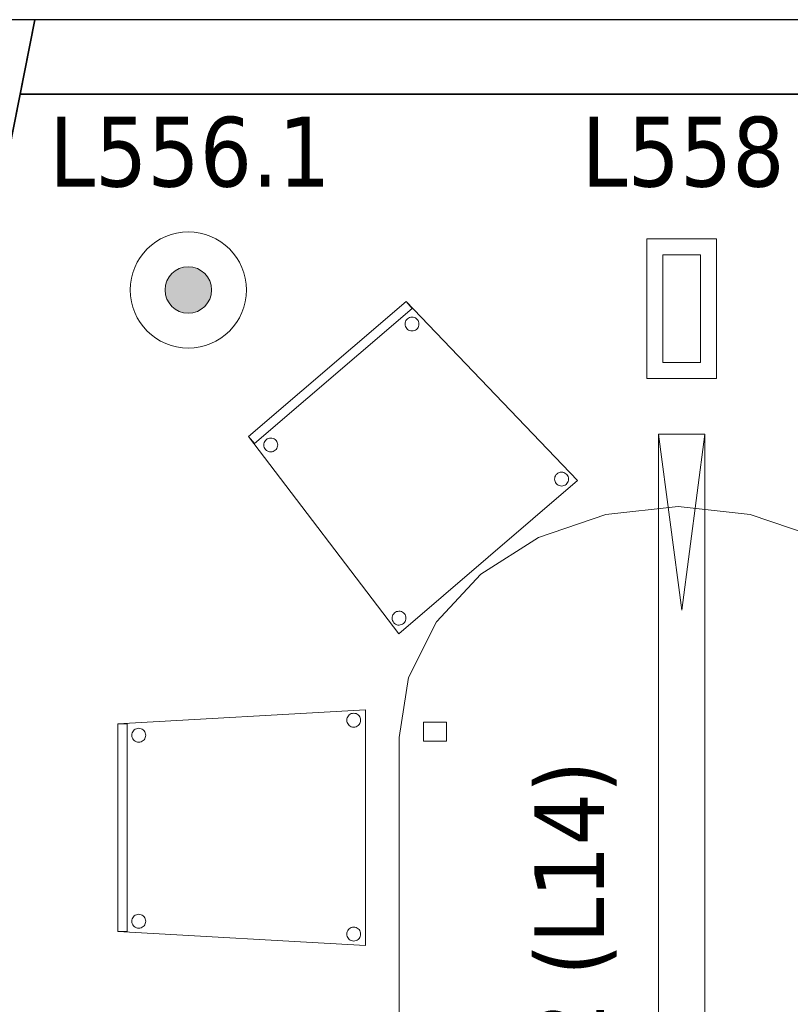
# Model space of a CAD drawing. Header units: metres. Extents: x 397.7 to 427.5, y 12.7 to 28.4.
# Tile 10 of 128: x 401.3 to 402.9, y 26.1 to 28.2. Entities that reach past the tile are written whole.
import ezdxf

# ---------------------------------------------------------------- set-up
doc = ezdxf.new("R2010")
doc.units = ezdxf.units.M
doc.layers.add('01_SUELOS', color=7, linetype='Continuous', lineweight=25, true_color=0x007f00)
for name, color, linetype, lineweight in [('02_MOBILIARIO', 7, 'Continuous', 18), ('A-DETL-____-MBND', 7, 'Continuous', 18), ('A-DETL-GENF-OTLN', 7, 'Continuous', 18), ('A-WALL-____-MCUT', 7, 'Continuous', 25), ('A-WALL-____-OTLN', 7, 'Continuous', 25), ('E-LITE-____-IDEN', 7, 'Continuous', 30), ('E-LITE-EQPM-IDEN', 7, 'Continuous', 30)]:
    doc.layers.add(name, color=color, linetype=linetype, lineweight=lineweight)
doc.styles.add('Tahoma_4', font='tahoma.ttf', dxfattribs={"height": 0.15})

# ---------------------------------------------------------------- blocks, each defined once
blk = doc.blocks.new('Family - Evans P5-151523-08_ENLLUMENAT_P5')
at = {"layer": 'A-WALL-____-MCUT', "color": 253, "true_color": 0xaaaaaa}
for p, q in [((25.5877, 0.16), (0.0331, 0.16)), ((25.556, 0), (25.5877, 0.16)), ((0, 0), (25.556, 0))]:
    blk.add_line(p, q, dxfattribs=at)
at = {"layer": 'A-WALL-____-OTLN', "color": 253, "true_color": 0xaaaaaa}
for p, q in [((25.5877, 0.16), (0.0331, 0.16)), ((25.556, 0), (25.5877, 0.16)), ((0, 0), (25.556, 0))]:
    blk.add_line(p, q, dxfattribs=at)
at = {"layer": 'A-WALL-____-OTLN', "color": 253, "lineweight": 18, "true_color": 0xaaaaaa}
blk.add_line((0, 0), (25.556, 0), dxfattribs=at)
blk = doc.blocks.new('Family - Cadira confident_P5-151630-08_ENLLUMENAT_P5')
at = {"layer": 'A-DETL-____-MBND', "color": 253, "true_color": 0xaaaaaa}
for p, q in [((0, 0.4242), (0.3393, 0.7145)), ((0.3393, 0.7145), (0, 0.4242)), ((0, 0.4242), (0.3393, 0.7145)), ((0.3393, 0.7145), (0, 0.4242)), ((0.3523, 0.6993), (0.013, 0.409)), ((0.013, 0.409), (0.3523, 0.6993)), ((0.3393, 0.7145), (0.7083, 0.3293)), ((0.7083, 0.3293), (0.3393, 0.7145)), ((0.3393, 0.7145), (0.3523, 0.6993)), ((0.3523, 0.6993), (0.3393, 0.7145)), ((0.3423, 0.6773), (0.3444, 0.6789)), ((0.3444, 0.6789), (0.3423, 0.6773)), ((0.3444, 0.6789), (0.3468, 0.68)), ((0.3468, 0.68), (0.3444, 0.6789)), ((0.3468, 0.68), (0.3493, 0.6807)), ((0.3493, 0.6807), (0.3468, 0.68)), ((0.3493, 0.6807), (0.3519, 0.6809)), ((0.3519, 0.6809), (0.3493, 0.6807)), ((0.3519, 0.6809), (0.3545, 0.6807)), ((0.3545, 0.6807), (0.3519, 0.6809)), ((0.3545, 0.6807), (0.357, 0.6801)), ((0.357, 0.6801), (0.3545, 0.6807)), ((0.357, 0.6801), (0.3593, 0.679)), ((0.3593, 0.679), (0.357, 0.6801)), ((0.3593, 0.679), (0.3615, 0.6775)), ((0.3615, 0.6775), (0.3593, 0.679)), ((0.3371, 0.6659), (0.3373, 0.6685)), ((0.3373, 0.6685), (0.3371, 0.6659)), ((0.3373, 0.6633), (0.3371, 0.6659)), ((0.3371, 0.6659), (0.3373, 0.6633)), ((0.3373, 0.6685), (0.3379, 0.671)), ((0.3379, 0.671), (0.3373, 0.6685)), ((0.338, 0.6608), (0.3373, 0.6633)), ((0.3373, 0.6633), (0.338, 0.6608)), ((0.3379, 0.671), (0.339, 0.6733)), ((0.339, 0.6733), (0.3379, 0.671)), ((0.3391, 0.6584), (0.338, 0.6608)), ((0.338, 0.6608), (0.3391, 0.6584)), ((0.339, 0.6733), (0.3405, 0.6755)), ((0.3405, 0.6755), (0.339, 0.6733)), ((0.3407, 0.6563), (0.3391, 0.6584)), ((0.3391, 0.6584), (0.3407, 0.6563)), ((0.3405, 0.6755), (0.3423, 0.6773)), ((0.3423, 0.6773), (0.3405, 0.6755)), ((0.3615, 0.6775), (0.3634, 0.6757)), ((0.3634, 0.6757), (0.3615, 0.6775)), ((0.3635, 0.6565), (0.3617, 0.6546)), ((0.3617, 0.6546), (0.3635, 0.6565)), ((0.3634, 0.6757), (0.3649, 0.6736)), ((0.3649, 0.6736), (0.3634, 0.6757)), ((0.365, 0.6587), (0.3635, 0.6565)), ((0.3635, 0.6565), (0.365, 0.6587)), ((0.3649, 0.6736), (0.366, 0.6712)), ((0.366, 0.6712), (0.3649, 0.6736)), ((0.3661, 0.661), (0.365, 0.6587)), ((0.365, 0.6587), (0.3661, 0.661)), ((0.366, 0.6712), (0.3667, 0.6687)), ((0.3667, 0.6687), (0.366, 0.6712)), ((0.3667, 0.6635), (0.3661, 0.661)), ((0.3661, 0.661), (0.3667, 0.6635)), ((0.3667, 0.6687), (0.3669, 0.6661)), ((0.3669, 0.6661), (0.3667, 0.6687)), ((0.3669, 0.6661), (0.3667, 0.6635)), ((0.3667, 0.6635), (0.3669, 0.6661)), ((0.3425, 0.6545), (0.3407, 0.6563)), ((0.3407, 0.6563), (0.3425, 0.6545)), ((0.3447, 0.653), (0.3425, 0.6545)), ((0.3425, 0.6545), (0.3447, 0.653)), ((0.347, 0.6519), (0.3447, 0.653)), ((0.3447, 0.653), (0.347, 0.6519)), ((0.3495, 0.6513), (0.347, 0.6519)), ((0.347, 0.6519), (0.3495, 0.6513)), ((0.3521, 0.6511), (0.3495, 0.6513)), ((0.3495, 0.6513), (0.3521, 0.6511)), ((0.3547, 0.6513), (0.3521, 0.6511)), ((0.3521, 0.6511), (0.3547, 0.6513)), ((0.3572, 0.652), (0.3547, 0.6513)), ((0.3547, 0.6513), (0.3572, 0.652)), ((0.3596, 0.6531), (0.3572, 0.652)), ((0.3572, 0.652), (0.3596, 0.6531)), ((0.3617, 0.6546), (0.3596, 0.6531)), ((0.3596, 0.6531), (0.3617, 0.6546)), ((0.3234, 0), (0, 0.4242)), ((0, 0.4242), (0.3234, 0)), ((0.013, 0.409), (0, 0.4242)), ((0, 0.4242), (0.013, 0.409)), ((0.0331, 0.4058), (0.0333, 0.4084)), ((0.0333, 0.4084), (0.0331, 0.4058)), ((0.0334, 0.4032), (0.0331, 0.4058)), ((0.0331, 0.4058), (0.0334, 0.4032)), ((0.0333, 0.4084), (0.034, 0.4109)), ((0.034, 0.4109), (0.0333, 0.4084)), ((0.0341, 0.4007), (0.0334, 0.4032)), ((0.0334, 0.4032), (0.0341, 0.4007)), ((0.034, 0.4109), (0.035, 0.4133)), ((0.035, 0.4133), (0.034, 0.4109)), ((0.035, 0.4133), (0.0365, 0.4155)), ((0.0365, 0.4155), (0.035, 0.4133)), ((0.0365, 0.4155), (0.0383, 0.4173)), ((0.0383, 0.4173), (0.0365, 0.4155)), ((0.0383, 0.4173), (0.0405, 0.4188)), ((0.0405, 0.4188), (0.0383, 0.4173)), ((0.0405, 0.4188), (0.0428, 0.42)), ((0.0428, 0.42), (0.0405, 0.4188)), ((0.0428, 0.42), (0.0453, 0.4207)), ((0.0453, 0.4207), (0.0428, 0.42)), ((0.0453, 0.4207), (0.0479, 0.4209)), ((0.0479, 0.4209), (0.0453, 0.4207)), ((0.0479, 0.4209), (0.0505, 0.4207)), ((0.0505, 0.4207), (0.0479, 0.4209)), ((0.0505, 0.4207), (0.053, 0.4201)), ((0.053, 0.4201), (0.0505, 0.4207)), ((0.053, 0.4201), (0.0554, 0.419)), ((0.0554, 0.419), (0.053, 0.4201)), ((0.0554, 0.419), (0.0575, 0.4175)), ((0.0575, 0.4175), (0.0554, 0.419)), ((0.0575, 0.4175), (0.0594, 0.4157)), ((0.0594, 0.4157), (0.0575, 0.4175)), ((0.0594, 0.4157), (0.0609, 0.4136)), ((0.0609, 0.4136), (0.0594, 0.4157)), ((0.0609, 0.4136), (0.062, 0.4112)), ((0.062, 0.4112), (0.0609, 0.4136)), ((0.062, 0.4112), (0.0627, 0.4087)), ((0.0627, 0.4087), (0.062, 0.4112)), ((0.0628, 0.4035), (0.0621, 0.401)), ((0.0621, 0.401), (0.0628, 0.4035)), ((0.0627, 0.4087), (0.063, 0.4061)), ((0.063, 0.4061), (0.0627, 0.4087)), ((0.063, 0.4061), (0.0628, 0.4035)), ((0.0628, 0.4035), (0.063, 0.4061)), ((0.0352, 0.3984), (0.0341, 0.4007)), ((0.0341, 0.4007), (0.0352, 0.3984)), ((0.0367, 0.3963), (0.0352, 0.3984)), ((0.0352, 0.3984), (0.0367, 0.3963)), ((0.0386, 0.3944), (0.0367, 0.3963)), ((0.0367, 0.3963), (0.0386, 0.3944)), ((0.0407, 0.393), (0.0386, 0.3944)), ((0.0386, 0.3944), (0.0407, 0.393)), ((0.0431, 0.3919), (0.0407, 0.393)), ((0.0407, 0.393), (0.0431, 0.3919)), ((0.0456, 0.3912), (0.0431, 0.3919)), ((0.0431, 0.3919), (0.0456, 0.3912)), ((0.0482, 0.391), (0.0456, 0.3912)), ((0.0456, 0.3912), (0.0482, 0.391)), ((0.0508, 0.3913), (0.0482, 0.391)), ((0.0482, 0.391), (0.0508, 0.3913)), ((0.0533, 0.392), (0.0508, 0.3913)), ((0.0508, 0.3913), (0.0533, 0.392)), ((0.0556, 0.3931), (0.0533, 0.392)), ((0.0533, 0.392), (0.0556, 0.3931)), ((0.0578, 0.3946), (0.0556, 0.3931)), ((0.0556, 0.3931), (0.0578, 0.3946)), ((0.0596, 0.3965), (0.0578, 0.3946)), ((0.0578, 0.3946), (0.0596, 0.3965)), ((0.0611, 0.3986), (0.0596, 0.3965)), ((0.0596, 0.3965), (0.0611, 0.3986)), ((0.0621, 0.401), (0.0611, 0.3986)), ((0.0611, 0.3986), (0.0621, 0.401)), ((0.6595, 0.3376), (0.6606, 0.3399)), ((0.6606, 0.3399), (0.6595, 0.3376)), ((0.6606, 0.3399), (0.6621, 0.3421)), ((0.6621, 0.3421), (0.6606, 0.3399)), ((0.6621, 0.3421), (0.6639, 0.3439)), ((0.6639, 0.3439), (0.6621, 0.3421)), ((0.6639, 0.3439), (0.666, 0.3455)), ((0.666, 0.3455), (0.6639, 0.3439)), ((0.666, 0.3455), (0.6684, 0.3466)), ((0.6684, 0.3466), (0.666, 0.3455)), ((0.6684, 0.3466), (0.6709, 0.3473)), ((0.6709, 0.3473), (0.6684, 0.3466)), ((0.6709, 0.3473), (0.6735, 0.3475)), ((0.6735, 0.3475), (0.6709, 0.3473)), ((0.6735, 0.3475), (0.6761, 0.3473)), ((0.6761, 0.3473), (0.6735, 0.3475)), ((0.6761, 0.3473), (0.6786, 0.3467)), ((0.6786, 0.3467), (0.6761, 0.3473)), ((0.6786, 0.3467), (0.6809, 0.3456)), ((0.6809, 0.3456), (0.6786, 0.3467)), ((0.6809, 0.3456), (0.6831, 0.3441)), ((0.6831, 0.3441), (0.6809, 0.3456)), ((0.6831, 0.3441), (0.685, 0.3423)), ((0.685, 0.3423), (0.6831, 0.3441)), ((0.685, 0.3423), (0.6865, 0.3402)), ((0.6865, 0.3402), (0.685, 0.3423)), ((0.6865, 0.3402), (0.6876, 0.3378)), ((0.6876, 0.3378), (0.6865, 0.3402)), ((0.7083, 0.3293), (0.3234, 0)), ((0.3234, 0), (0.7083, 0.3293)), ((0.6587, 0.3324), (0.6589, 0.335)), ((0.6589, 0.335), (0.6587, 0.3324)), ((0.6589, 0.3299), (0.6587, 0.3324)), ((0.6587, 0.3324), (0.6589, 0.3299)), ((0.6589, 0.335), (0.6595, 0.3376)), ((0.6595, 0.3376), (0.6589, 0.335)), ((0.6596, 0.3273), (0.6589, 0.3299)), ((0.6589, 0.3299), (0.6596, 0.3273)), ((0.6607, 0.325), (0.6596, 0.3273)), ((0.6596, 0.3273), (0.6607, 0.325)), ((0.6622, 0.3229), (0.6607, 0.325)), ((0.6607, 0.325), (0.6622, 0.3229)), ((0.6641, 0.3211), (0.6622, 0.3229)), ((0.6622, 0.3229), (0.6641, 0.3211)), ((0.6663, 0.3196), (0.6641, 0.3211)), ((0.6641, 0.3211), (0.6663, 0.3196)), ((0.6686, 0.3185), (0.6663, 0.3196)), ((0.6663, 0.3196), (0.6686, 0.3185)), ((0.6711, 0.3179), (0.6686, 0.3185)), ((0.6686, 0.3185), (0.6711, 0.3179)), ((0.6737, 0.3177), (0.6711, 0.3179)), ((0.6711, 0.3179), (0.6737, 0.3177)), ((0.6763, 0.3179), (0.6737, 0.3177)), ((0.6737, 0.3177), (0.6763, 0.3179)), ((0.6788, 0.3186), (0.6763, 0.3179)), ((0.6763, 0.3179), (0.6788, 0.3186)), ((0.6812, 0.3197), (0.6788, 0.3186)), ((0.6788, 0.3186), (0.6812, 0.3197)), ((0.6833, 0.3212), (0.6812, 0.3197)), ((0.6812, 0.3197), (0.6833, 0.3212)), ((0.6851, 0.3231), (0.6833, 0.3212)), ((0.6833, 0.3212), (0.6851, 0.3231)), ((0.6866, 0.3252), (0.6851, 0.3231)), ((0.6851, 0.3231), (0.6866, 0.3252)), ((0.6877, 0.3276), (0.6866, 0.3252)), ((0.6866, 0.3252), (0.6877, 0.3276)), ((0.6876, 0.3378), (0.6883, 0.3353)), ((0.6883, 0.3353), (0.6876, 0.3378)), ((0.6883, 0.3301), (0.6877, 0.3276)), ((0.6877, 0.3276), (0.6883, 0.3301)), ((0.6883, 0.3353), (0.6885, 0.3327)), ((0.6885, 0.3327), (0.6883, 0.3353)), ((0.6885, 0.3327), (0.6883, 0.3301)), ((0.6883, 0.3301), (0.6885, 0.3327)), ((0.311, 0.0409), (0.3125, 0.0431)), ((0.3125, 0.0431), (0.311, 0.0409)), ((0.3125, 0.0431), (0.3143, 0.0449)), ((0.3143, 0.0449), (0.3125, 0.0431)), ((0.3143, 0.0449), (0.3165, 0.0464)), ((0.3165, 0.0464), (0.3143, 0.0449)), ((0.3165, 0.0464), (0.3188, 0.0475)), ((0.3188, 0.0475), (0.3165, 0.0464)), ((0.3188, 0.0475), (0.3213, 0.0482)), ((0.3213, 0.0482), (0.3188, 0.0475)), ((0.3213, 0.0482), (0.3239, 0.0485)), ((0.3239, 0.0485), (0.3213, 0.0482)), ((0.3239, 0.0485), (0.3265, 0.0483)), ((0.3265, 0.0483), (0.3239, 0.0485)), ((0.3265, 0.0483), (0.329, 0.0476)), ((0.329, 0.0476), (0.3265, 0.0483)), ((0.329, 0.0476), (0.3314, 0.0466)), ((0.3314, 0.0466), (0.329, 0.0476)), ((0.3314, 0.0466), (0.3335, 0.0451)), ((0.3335, 0.0451), (0.3314, 0.0466)), ((0.3335, 0.0451), (0.3354, 0.0433)), ((0.3354, 0.0433), (0.3335, 0.0451)), ((0.3354, 0.0433), (0.3369, 0.0412)), ((0.3369, 0.0412), (0.3354, 0.0433)), ((0.3091, 0.0334), (0.3093, 0.036)), ((0.3093, 0.036), (0.3091, 0.0334)), ((0.3094, 0.0308), (0.3091, 0.0334)), ((0.3091, 0.0334), (0.3094, 0.0308)), ((0.3093, 0.036), (0.31, 0.0385)), ((0.31, 0.0385), (0.3093, 0.036)), ((0.3101, 0.0283), (0.3094, 0.0308)), ((0.3094, 0.0308), (0.3101, 0.0283)), ((0.31, 0.0385), (0.311, 0.0409)), ((0.311, 0.0409), (0.31, 0.0385)), ((0.3112, 0.026), (0.3101, 0.0283)), ((0.3101, 0.0283), (0.3112, 0.026)), ((0.3127, 0.0238), (0.3112, 0.026)), ((0.3112, 0.026), (0.3127, 0.0238)), ((0.3146, 0.022), (0.3127, 0.0238)), ((0.3127, 0.0238), (0.3146, 0.022)), ((0.3167, 0.0206), (0.3146, 0.022)), ((0.3146, 0.022), (0.3167, 0.0206)), ((0.3338, 0.0222), (0.3316, 0.0207)), ((0.3316, 0.0207), (0.3338, 0.0222)), ((0.3356, 0.0241), (0.3338, 0.0222)), ((0.3338, 0.0222), (0.3356, 0.0241)), ((0.3371, 0.0262), (0.3356, 0.0241)), ((0.3356, 0.0241), (0.3371, 0.0262)), ((0.3369, 0.0412), (0.338, 0.0388)), ((0.338, 0.0388), (0.3369, 0.0412)), ((0.3381, 0.0286), (0.3371, 0.0262)), ((0.3371, 0.0262), (0.3381, 0.0286)), ((0.338, 0.0388), (0.3387, 0.0363)), ((0.3387, 0.0363), (0.338, 0.0388)), ((0.3388, 0.0311), (0.3381, 0.0286)), ((0.3381, 0.0286), (0.3388, 0.0311)), ((0.3387, 0.0363), (0.339, 0.0337)), ((0.339, 0.0337), (0.3387, 0.0363)), ((0.339, 0.0337), (0.3388, 0.0311)), ((0.3388, 0.0311), (0.339, 0.0337)), ((0.3191, 0.0195), (0.3167, 0.0206)), ((0.3167, 0.0206), (0.3191, 0.0195)), ((0.3216, 0.0188), (0.3191, 0.0195)), ((0.3191, 0.0195), (0.3216, 0.0188)), ((0.3242, 0.0186), (0.3216, 0.0188)), ((0.3216, 0.0188), (0.3242, 0.0186)), ((0.3268, 0.0189), (0.3242, 0.0186)), ((0.3242, 0.0186), (0.3268, 0.0189)), ((0.3293, 0.0196), (0.3268, 0.0189)), ((0.3268, 0.0189), (0.3293, 0.0196)), ((0.3316, 0.0207), (0.3293, 0.0196)), ((0.3293, 0.0196), (0.3316, 0.0207))]:
    blk.add_line(p, q, dxfattribs=at)
blk = doc.blocks.new('Family - Façana nord-oest P5-151634-08_ENLLUMENAT_P5')
at = {"layer": 'A-WALL-____-MCUT', "color": 253, "true_color": 0xaaaaaa}
for p, q in [((1.6255, 0.55), (-0.109, 0.55)), ((-0.109, 0.55), (0, 0))]:
    blk.add_line(p, q, dxfattribs=at)
at = {"layer": 'A-WALL-____-OTLN', "color": 253, "true_color": 0xaaaaaa}
for p, q in [((15.5778, 0.55), (-0.109, 0.55)), ((-0.109, 0.55), (0, 0))]:
    blk.add_line(p, q, dxfattribs=at)
blk = doc.blocks.new('Family - Taula 200X120_P5-151650-08_ENLLUMENAT_P5')
at = {"layer": 'A-DETL-____-MBND', "color": 253, "true_color": 0xaaaaaa}
for p, q in [((0.3, 1.9196), (0.4447, 1.9692)), ((0.4447, 1.9692), (0.3, 1.9196)), ((0.4447, 1.9692), (0.5999, 1.9861)), ((0.5999, 1.9861), (0.4447, 1.9692)), ((0.5999, 1.9861), (0.7552, 1.9692)), ((0.7552, 1.9692), (0.5999, 1.9861)), ((0.7552, 1.9692), (0.8999, 1.9196)), ((0.8999, 1.9196), (0.7552, 1.9692)), ((0.1757, 1.8407), (0.3, 1.9196)), ((0.3, 1.9196), (0.1757, 1.8407)), ((0.8999, 1.9196), (1.0242, 1.8407)), ((1.0242, 1.8407), (0.8999, 1.9196)), ((0.0804, 1.7378), (0.1757, 1.8407)), ((0.1757, 1.8407), (0.0804, 1.7378)), ((1.0242, 1.8407), (1.1195, 1.7378)), ((1.1195, 1.7378), (1.0242, 1.8407)), ((0.0204, 1.6181), (0.0804, 1.7378)), ((0.0804, 1.7378), (0.0204, 1.6181)), ((1.1195, 1.7378), (1.1795, 1.6181)), ((1.1795, 1.6181), (1.1195, 1.7378)), ((0, 1.4896), (0.0204, 1.6181)), ((0.0204, 1.6181), (0, 1.4896)), ((1.1795, 1.6181), (1.1999, 1.4896)), ((1.1999, 1.4896), (1.1795, 1.6181)), ((0.0521, 1.4813), (0.0521, 1.5227)), ((0.0521, 1.5227), (0.1021, 1.5227)), ((0.1021, 1.5227), (0.0521, 1.5227)), ((0.0521, 1.5227), (0.0521, 1.4813)), ((0.1021, 1.5227), (0.1021, 1.4813)), ((0.1021, 1.4813), (0.1021, 1.5227)), ((1.0999, 1.4813), (1.0999, 1.5227)), ((1.0999, 1.5227), (1.1499, 1.5227)), ((1.1499, 1.5227), (1.0999, 1.5227)), ((1.0999, 1.5227), (1.0999, 1.4813)), ((1.1499, 1.5227), (1.1499, 1.4813)), ((1.1499, 1.4813), (1.1499, 1.5227)), ((0, 0.4965), (0, 1.4896)), ((0, 1.4896), (0, 0.4965)), ((1.1999, 1.4896), (1.1999, 0.4965)), ((1.1999, 0.4965), (1.1999, 1.4896)), ((0.1021, 1.4813), (0.0521, 1.4813)), ((0.0521, 1.4813), (0.1021, 1.4813)), ((1.1499, 1.4813), (1.0999, 1.4813)), ((1.0999, 1.4813), (1.1499, 1.4813)), ((0.0204, 0.368), (0, 0.4965)), ((0, 0.4965), (0.0204, 0.368)), ((0.0521, 0.4551), (0.0521, 0.4965)), ((0.0521, 0.4965), (0.1021, 0.4965)), ((0.1021, 0.4965), (0.0521, 0.4965)), ((0.0521, 0.4965), (0.0521, 0.4551)), ((0.1021, 0.4965), (0.1021, 0.4551)), ((0.1021, 0.4551), (0.1021, 0.4965)), ((1.0999, 0.4551), (1.0999, 0.4965)), ((1.0999, 0.4965), (1.1499, 0.4965)), ((1.1499, 0.4965), (1.0999, 0.4965)), ((1.0999, 0.4965), (1.0999, 0.4551)), ((1.1499, 0.4965), (1.1499, 0.4551)), ((1.1499, 0.4551), (1.1499, 0.4965)), ((1.1999, 0.4965), (1.1795, 0.368)), ((1.1795, 0.368), (1.1999, 0.4965)), ((0.1021, 0.4551), (0.0521, 0.4551)), ((0.0521, 0.4551), (0.1021, 0.4551)), ((1.1499, 0.4551), (1.0999, 0.4551)), ((1.0999, 0.4551), (1.1499, 0.4551)), ((0.0804, 0.2483), (0.0204, 0.368)), ((0.0204, 0.368), (0.0804, 0.2483)), ((1.1795, 0.368), (1.1195, 0.2483)), ((1.1195, 0.2483), (1.1795, 0.368)), ((0.1757, 0.1454), (0.0804, 0.2483)), ((0.0804, 0.2483), (0.1757, 0.1454)), ((1.1195, 0.2483), (1.0242, 0.1454)), ((1.0242, 0.1454), (1.1195, 0.2483)), ((0.3, 0.0665), (0.1757, 0.1454)), ((0.1757, 0.1454), (0.3, 0.0665)), ((1.0242, 0.1454), (0.8999, 0.0665)), ((0.8999, 0.0665), (1.0242, 0.1454)), ((0.4447, 0.0169), (0.3, 0.0665)), ((0.3, 0.0665), (0.4447, 0.0169)), ((0.8999, 0.0665), (0.7552, 0.0169)), ((0.7552, 0.0169), (0.8999, 0.0665)), ((0.5999, 0), (0.4447, 0.0169)), ((0.4447, 0.0169), (0.5999, 0)), ((0.7552, 0.0169), (0.5999, 0)), ((0.5999, 0), (0.7552, 0.0169))]:
    blk.add_line(p, q, dxfattribs=at)
blk = doc.blocks.new('Family - Paviment P5-151720-08_ENLLUMENAT_P5')
at = {"layer": '01_SUELOS', "color": 9, "true_color": 0xaad4aa}
for p, q in [((2.9635, 14.9576), (0, 0)), ((0, 0), (2.9635, 14.9576)), ((6.0418, 14.9576), (2.9635, 14.9576)), ((2.9635, 14.9576), (6.0418, 14.9576))]:
    blk.add_line(p, q, dxfattribs=at)
blk = doc.blocks.new('Family - Cadira confident_P5-151966-08_ENLLUMENAT_P5')
at = {"layer": 'A-DETL-____-MBND', "color": 253, "true_color": 0xaaaaaa}
for p, q in [((0, 0.4765), (0.5326, 0.5065)), ((0.5326, 0.5065), (0, 0.4765)), ((0.4928, 0.4868), (0.4935, 0.4893)), ((0.4935, 0.4893), (0.4928, 0.4868)), ((0.4935, 0.4893), (0.4946, 0.4917)), ((0.4946, 0.4917), (0.4935, 0.4893)), ((0.4946, 0.4917), (0.4961, 0.4938)), ((0.4961, 0.4938), (0.4946, 0.4917)), ((0.4961, 0.4938), (0.4979, 0.4957)), ((0.4979, 0.4957), (0.4961, 0.4938)), ((0.4979, 0.4957), (0.5, 0.4972)), ((0.5, 0.4972), (0.4979, 0.4957)), ((0.5, 0.4972), (0.5024, 0.4983)), ((0.5024, 0.4983), (0.5, 0.4972)), ((0.5024, 0.4983), (0.5049, 0.4989)), ((0.5049, 0.4989), (0.5024, 0.4983)), ((0.5049, 0.4989), (0.5075, 0.4992)), ((0.5075, 0.4992), (0.5049, 0.4989)), ((0.5075, 0.4992), (0.5101, 0.4989)), ((0.5101, 0.4989), (0.5075, 0.4992)), ((0.5101, 0.4989), (0.5126, 0.4983)), ((0.5126, 0.4983), (0.5101, 0.4989)), ((0.5126, 0.4983), (0.515, 0.4972)), ((0.515, 0.4972), (0.5126, 0.4983)), ((0.515, 0.4972), (0.5171, 0.4957)), ((0.5171, 0.4957), (0.515, 0.4972)), ((0.5171, 0.4957), (0.519, 0.4938)), ((0.519, 0.4938), (0.5171, 0.4957)), ((0.519, 0.4938), (0.5204, 0.4917)), ((0.5204, 0.4917), (0.519, 0.4938)), ((0.5204, 0.4917), (0.5215, 0.4893)), ((0.5215, 0.4893), (0.5204, 0.4917)), ((0.5215, 0.4893), (0.5222, 0.4868)), ((0.5222, 0.4868), (0.5215, 0.4893)), ((0.5326, 0.5065), (0.5326, 0)), ((0.5326, 0), (0.5326, 0.5065)), ((0, 0.03), (0, 0.4765)), ((0, 0.4765), (0, 0.03)), ((0, 0.4765), (0.02, 0.4765)), ((0, 0.03), (0, 0.4765)), ((0.02, 0.4765), (0, 0.4765)), ((0, 0.4765), (0, 0.03)), ((0.02, 0.4765), (0.02, 0.03)), ((0.02, 0.03), (0.02, 0.4765)), ((0.0376, 0.4648), (0.04, 0.4659)), ((0.04, 0.4659), (0.0376, 0.4648)), ((0.04, 0.4659), (0.0425, 0.4666)), ((0.0425, 0.4666), (0.04, 0.4659)), ((0.0425, 0.4666), (0.0451, 0.4668)), ((0.0451, 0.4668), (0.0425, 0.4666)), ((0.0451, 0.4668), (0.0477, 0.4666)), ((0.0477, 0.4666), (0.0451, 0.4668)), ((0.0477, 0.4666), (0.0502, 0.4659)), ((0.0502, 0.4659), (0.0477, 0.4666)), ((0.0502, 0.4659), (0.0526, 0.4648)), ((0.0526, 0.4648), (0.0502, 0.4659)), ((0.4926, 0.4842), (0.4928, 0.4868)), ((0.4928, 0.4868), (0.4926, 0.4842)), ((0.4928, 0.4816), (0.4926, 0.4842)), ((0.4926, 0.4842), (0.4928, 0.4816)), ((0.4935, 0.4791), (0.4928, 0.4816)), ((0.4928, 0.4816), (0.4935, 0.4791)), ((0.4946, 0.4768), (0.4935, 0.4791)), ((0.4935, 0.4791), (0.4946, 0.4768)), ((0.4961, 0.4746), (0.4946, 0.4768)), ((0.4946, 0.4768), (0.4961, 0.4746)), ((0.4979, 0.4728), (0.4961, 0.4746)), ((0.4961, 0.4746), (0.4979, 0.4728)), ((0.5, 0.4713), (0.4979, 0.4728)), ((0.4979, 0.4728), (0.5, 0.4713)), ((0.5024, 0.4702), (0.5, 0.4713)), ((0.5, 0.4713), (0.5024, 0.4702)), ((0.5049, 0.4695), (0.5024, 0.4702)), ((0.5024, 0.4702), (0.5049, 0.4695)), ((0.5075, 0.4693), (0.5049, 0.4695)), ((0.5049, 0.4695), (0.5075, 0.4693)), ((0.5101, 0.4695), (0.5075, 0.4693)), ((0.5075, 0.4693), (0.5101, 0.4695)), ((0.5126, 0.4702), (0.5101, 0.4695)), ((0.5101, 0.4695), (0.5126, 0.4702)), ((0.515, 0.4713), (0.5126, 0.4702)), ((0.5126, 0.4702), (0.515, 0.4713)), ((0.5171, 0.4728), (0.515, 0.4713)), ((0.515, 0.4713), (0.5171, 0.4728)), ((0.519, 0.4746), (0.5171, 0.4728)), ((0.5171, 0.4728), (0.519, 0.4746)), ((0.5204, 0.4768), (0.519, 0.4746)), ((0.519, 0.4746), (0.5204, 0.4768)), ((0.5215, 0.4791), (0.5204, 0.4768)), ((0.5204, 0.4768), (0.5215, 0.4791)), ((0.5222, 0.4816), (0.5215, 0.4791)), ((0.5215, 0.4791), (0.5222, 0.4816)), ((0.5222, 0.4868), (0.5224, 0.4842)), ((0.5224, 0.4842), (0.5222, 0.4868)), ((0.5224, 0.4842), (0.5222, 0.4816)), ((0.5222, 0.4816), (0.5224, 0.4842)), ((0.0302, 0.4519), (0.0304, 0.4545)), ((0.0304, 0.4545), (0.0302, 0.4519)), ((0.0304, 0.4493), (0.0302, 0.4519)), ((0.0302, 0.4519), (0.0304, 0.4493)), ((0.0304, 0.4545), (0.0311, 0.457)), ((0.0311, 0.457), (0.0304, 0.4545)), ((0.0311, 0.4468), (0.0304, 0.4493)), ((0.0304, 0.4493), (0.0311, 0.4468)), ((0.0311, 0.457), (0.0322, 0.4593)), ((0.0322, 0.4593), (0.0311, 0.457)), ((0.0322, 0.4444), (0.0311, 0.4468)), ((0.0311, 0.4468), (0.0322, 0.4444)), ((0.0322, 0.4593), (0.0337, 0.4615)), ((0.0337, 0.4615), (0.0322, 0.4593)), ((0.0337, 0.4615), (0.0355, 0.4633)), ((0.0355, 0.4633), (0.0337, 0.4615)), ((0.0355, 0.4633), (0.0376, 0.4648)), ((0.0376, 0.4648), (0.0355, 0.4633)), ((0.0526, 0.4648), (0.0547, 0.4633)), ((0.0547, 0.4633), (0.0526, 0.4648)), ((0.0547, 0.4633), (0.0565, 0.4615)), ((0.0565, 0.4615), (0.0547, 0.4633)), ((0.0565, 0.4615), (0.058, 0.4593)), ((0.058, 0.4593), (0.0565, 0.4615)), ((0.058, 0.4593), (0.0591, 0.457)), ((0.0591, 0.457), (0.058, 0.4593)), ((0.0591, 0.4468), (0.058, 0.4444)), ((0.058, 0.4444), (0.0591, 0.4468)), ((0.0591, 0.457), (0.0598, 0.4545)), ((0.0598, 0.4545), (0.0591, 0.457)), ((0.0598, 0.4493), (0.0591, 0.4468)), ((0.0591, 0.4468), (0.0598, 0.4493)), ((0.0598, 0.4545), (0.06, 0.4519)), ((0.06, 0.4519), (0.0598, 0.4545)), ((0.06, 0.4519), (0.0598, 0.4493)), ((0.0598, 0.4493), (0.06, 0.4519)), ((0.0337, 0.4423), (0.0322, 0.4444)), ((0.0322, 0.4444), (0.0337, 0.4423)), ((0.0355, 0.4404), (0.0337, 0.4423)), ((0.0337, 0.4423), (0.0355, 0.4404)), ((0.0376, 0.4389), (0.0355, 0.4404)), ((0.0355, 0.4404), (0.0376, 0.4389)), ((0.04, 0.4378), (0.0376, 0.4389)), ((0.0376, 0.4389), (0.04, 0.4378)), ((0.0425, 0.4372), (0.04, 0.4378)), ((0.04, 0.4378), (0.0425, 0.4372)), ((0.0451, 0.4369), (0.0425, 0.4372)), ((0.0425, 0.4372), (0.0451, 0.4369)), ((0.0477, 0.4372), (0.0451, 0.4369)), ((0.0451, 0.4369), (0.0477, 0.4372)), ((0.0502, 0.4378), (0.0477, 0.4372)), ((0.0477, 0.4372), (0.0502, 0.4378)), ((0.0526, 0.4389), (0.0502, 0.4378)), ((0.0502, 0.4378), (0.0526, 0.4389)), ((0.0547, 0.4404), (0.0526, 0.4389)), ((0.0526, 0.4389), (0.0547, 0.4404)), ((0.0565, 0.4423), (0.0547, 0.4404)), ((0.0547, 0.4404), (0.0565, 0.4423)), ((0.058, 0.4444), (0.0565, 0.4423)), ((0.0565, 0.4423), (0.058, 0.4444)), ((0.0355, 0.0633), (0.0376, 0.0648)), ((0.0376, 0.0648), (0.0355, 0.0633)), ((0.0376, 0.0648), (0.04, 0.0659)), ((0.04, 0.0659), (0.0376, 0.0648)), ((0.04, 0.0659), (0.0425, 0.0666)), ((0.0425, 0.0666), (0.04, 0.0659)), ((0.0425, 0.0666), (0.0451, 0.0668)), ((0.0451, 0.0668), (0.0425, 0.0666)), ((0.0451, 0.0668), (0.0477, 0.0666)), ((0.0477, 0.0666), (0.0451, 0.0668)), ((0.0477, 0.0666), (0.0502, 0.0659)), ((0.0502, 0.0659), (0.0477, 0.0666)), ((0.0502, 0.0659), (0.0526, 0.0648)), ((0.0526, 0.0648), (0.0502, 0.0659)), ((0.0526, 0.0648), (0.0547, 0.0633)), ((0.0547, 0.0633), (0.0526, 0.0648)), ((0.0302, 0.0519), (0.0304, 0.0545)), ((0.0304, 0.0545), (0.0302, 0.0519)), ((0.0304, 0.0493), (0.0302, 0.0519)), ((0.0302, 0.0519), (0.0304, 0.0493)), ((0.0304, 0.0545), (0.0311, 0.057)), ((0.0311, 0.057), (0.0304, 0.0545)), ((0.0311, 0.0468), (0.0304, 0.0493)), ((0.0304, 0.0493), (0.0311, 0.0468)), ((0.0311, 0.057), (0.0322, 0.0593)), ((0.0322, 0.0593), (0.0311, 0.057)), ((0.0322, 0.0444), (0.0311, 0.0468)), ((0.0311, 0.0468), (0.0322, 0.0444)), ((0.0322, 0.0593), (0.0337, 0.0615)), ((0.0337, 0.0615), (0.0322, 0.0593)), ((0.0337, 0.0423), (0.0322, 0.0444)), ((0.0322, 0.0444), (0.0337, 0.0423)), ((0.0337, 0.0615), (0.0355, 0.0633)), ((0.0355, 0.0633), (0.0337, 0.0615)), ((0.0547, 0.0633), (0.0565, 0.0615)), ((0.0565, 0.0615), (0.0547, 0.0633)), ((0.0565, 0.0615), (0.058, 0.0593)), ((0.058, 0.0593), (0.0565, 0.0615)), ((0.058, 0.0444), (0.0565, 0.0423)), ((0.0565, 0.0423), (0.058, 0.0444)), ((0.058, 0.0593), (0.0591, 0.057)), ((0.0591, 0.057), (0.058, 0.0593)), ((0.0591, 0.0468), (0.058, 0.0444)), ((0.058, 0.0444), (0.0591, 0.0468)), ((0.0591, 0.057), (0.0598, 0.0545)), ((0.0598, 0.0545), (0.0591, 0.057)), ((0.0598, 0.0493), (0.0591, 0.0468)), ((0.0591, 0.0468), (0.0598, 0.0493)), ((0.0598, 0.0545), (0.06, 0.0519)), ((0.06, 0.0519), (0.0598, 0.0545)), ((0.06, 0.0519), (0.0598, 0.0493)), ((0.0598, 0.0493), (0.06, 0.0519)), ((0.5326, 0), (0, 0.03)), ((0, 0.03), (0.5326, 0)), ((0.02, 0.03), (0, 0.03)), ((0, 0.03), (0.02, 0.03)), ((0.0355, 0.0404), (0.0337, 0.0423)), ((0.0337, 0.0423), (0.0355, 0.0404)), ((0.0376, 0.0389), (0.0355, 0.0404)), ((0.0355, 0.0404), (0.0376, 0.0389)), ((0.04, 0.0378), (0.0376, 0.0389)), ((0.0376, 0.0389), (0.04, 0.0378)), ((0.0425, 0.0372), (0.04, 0.0378)), ((0.04, 0.0378), (0.0425, 0.0372)), ((0.0451, 0.0369), (0.0425, 0.0372)), ((0.0425, 0.0372), (0.0451, 0.0369)), ((0.0477, 0.0372), (0.0451, 0.0369)), ((0.0451, 0.0369), (0.0477, 0.0372)), ((0.0502, 0.0378), (0.0477, 0.0372)), ((0.0477, 0.0372), (0.0502, 0.0378)), ((0.0526, 0.0389), (0.0502, 0.0378)), ((0.0502, 0.0378), (0.0526, 0.0389)), ((0.0547, 0.0404), (0.0526, 0.0389)), ((0.0526, 0.0389), (0.0547, 0.0404)), ((0.0565, 0.0423), (0.0547, 0.0404)), ((0.0547, 0.0404), (0.0565, 0.0423)), ((0.4926, 0.0242), (0.4928, 0.0268)), ((0.4928, 0.0268), (0.4926, 0.0242)), ((0.4928, 0.0216), (0.4926, 0.0242)), ((0.4926, 0.0242), (0.4928, 0.0216)), ((0.4928, 0.0268), (0.4935, 0.0293)), ((0.4935, 0.0293), (0.4928, 0.0268)), ((0.4935, 0.0191), (0.4928, 0.0216)), ((0.4928, 0.0216), (0.4935, 0.0191)), ((0.4935, 0.0293), (0.4946, 0.0317)), ((0.4946, 0.0317), (0.4935, 0.0293)), ((0.4946, 0.0317), (0.4961, 0.0338)), ((0.4961, 0.0338), (0.4946, 0.0317)), ((0.4961, 0.0338), (0.4979, 0.0357)), ((0.4979, 0.0357), (0.4961, 0.0338)), ((0.4979, 0.0357), (0.5, 0.0372)), ((0.5, 0.0372), (0.4979, 0.0357)), ((0.5, 0.0372), (0.5024, 0.0383)), ((0.5024, 0.0383), (0.5, 0.0372)), ((0.5024, 0.0383), (0.5049, 0.0389)), ((0.5049, 0.0389), (0.5024, 0.0383)), ((0.5049, 0.0389), (0.5075, 0.0392)), ((0.5075, 0.0392), (0.5049, 0.0389)), ((0.5075, 0.0392), (0.5101, 0.0389)), ((0.5101, 0.0389), (0.5075, 0.0392)), ((0.5101, 0.0389), (0.5126, 0.0383)), ((0.5126, 0.0383), (0.5101, 0.0389)), ((0.5126, 0.0383), (0.515, 0.0372)), ((0.515, 0.0372), (0.5126, 0.0383)), ((0.515, 0.0372), (0.5171, 0.0357)), ((0.5171, 0.0357), (0.515, 0.0372)), ((0.5171, 0.0357), (0.519, 0.0338)), ((0.519, 0.0338), (0.5171, 0.0357)), ((0.519, 0.0338), (0.5204, 0.0317)), ((0.5204, 0.0317), (0.519, 0.0338)), ((0.5204, 0.0317), (0.5215, 0.0293)), ((0.5215, 0.0293), (0.5204, 0.0317)), ((0.5215, 0.0293), (0.5222, 0.0268)), ((0.5222, 0.0268), (0.5215, 0.0293)), ((0.5222, 0.0216), (0.5215, 0.0191)), ((0.5215, 0.0191), (0.5222, 0.0216)), ((0.5222, 0.0268), (0.5224, 0.0242)), ((0.5224, 0.0242), (0.5222, 0.0268)), ((0.5224, 0.0242), (0.5222, 0.0216)), ((0.5222, 0.0216), (0.5224, 0.0242)), ((0.4946, 0.0168), (0.4935, 0.0191)), ((0.4935, 0.0191), (0.4946, 0.0168)), ((0.4961, 0.0146), (0.4946, 0.0168)), ((0.4946, 0.0168), (0.4961, 0.0146)), ((0.4979, 0.0128), (0.4961, 0.0146)), ((0.4961, 0.0146), (0.4979, 0.0128)), ((0.5, 0.0113), (0.4979, 0.0128)), ((0.4979, 0.0128), (0.5, 0.0113)), ((0.5024, 0.0102), (0.5, 0.0113)), ((0.5, 0.0113), (0.5024, 0.0102)), ((0.5049, 0.0095), (0.5024, 0.0102)), ((0.5024, 0.0102), (0.5049, 0.0095)), ((0.5075, 0.0093), (0.5049, 0.0095)), ((0.5049, 0.0095), (0.5075, 0.0093)), ((0.5101, 0.0095), (0.5075, 0.0093)), ((0.5075, 0.0093), (0.5101, 0.0095)), ((0.5126, 0.0102), (0.5101, 0.0095)), ((0.5101, 0.0095), (0.5126, 0.0102)), ((0.515, 0.0113), (0.5126, 0.0102)), ((0.5126, 0.0102), (0.515, 0.0113)), ((0.5171, 0.0128), (0.515, 0.0113)), ((0.515, 0.0113), (0.5171, 0.0128)), ((0.519, 0.0146), (0.5171, 0.0128)), ((0.5171, 0.0128), (0.519, 0.0146)), ((0.5204, 0.0168), (0.519, 0.0146)), ((0.519, 0.0146), (0.5204, 0.0168)), ((0.5215, 0.0191), (0.5204, 0.0168)), ((0.5204, 0.0168), (0.5215, 0.0191))]:
    blk.add_line(p, q, dxfattribs=at)
blk = doc.blocks.new('LONDR55-XX_ZZ-ARQ-CAA-M3D-Londres55_ifc-1-08_ENLLUMENAT_P5')
at = {"layer": '01_SUELOS', "color": 253, "lineweight": 18, "true_color": 0xaaaaaa}
blk.add_blockref('Family - Paviment P5-151720-08_ENLLUMENAT_P5', (398.2952, 13.1106), dxfattribs=at)
at = {"layer": '02_MOBILIARIO', "color": 253, "lineweight": 18, "true_color": 0xaaaaaa}
for name, p in [('Family - Cadira confident_P5-151630-08_ENLLUMENAT_P5', (401.7499, 26.9078)), ('Family - Taula 200X120_P5-151650-08_ENLLUMENAT_P5', (402.0742, 25.1953)), ('Family - Cadira confident_P5-151966-08_ENLLUMENAT_P5', (401.4689, 26.2377))]:
    blk.add_blockref(name, p, dxfattribs=at)
at = {"layer": 'A-WALL-____-OTLN', "color": 253, "lineweight": 18, "true_color": 0xaaaaaa}
for name, p, rotation in [('Family - Façana nord-oest P5-151634-08_ENLLUMENAT_P5', (400.7297, 28.2282), 258.7933665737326), ('Family - Evans P5-151523-08_ENLLUMENAT_P5', (426.8464, 28.2282), 180)]:
    blk.add_blockref(name, p, dxfattribs=dict(at, rotation=rotation))
blk = doc.blocks.new('ZYR_06_02_02 Down Superficie - L 03 D-326958-08_ENLLUMENAT_P5')
at = {"layer": 'A-DETL-GENF-OTLN', "true_color": 0x00c400}
blk.add_hatch(color=92, dxfattribs=at).paths.add_polyline_path([(0, -0.05), (0.0129, -0.0483), (0.025, -0.0433), (0.0354, -0.0354), (0.0433, -0.025), (0.0483, -0.0129), (0.05, 0), (0.0483, 0.0129), (0.0433, 0.025), (0.0354, 0.0354), (0.025, 0.0433), (0.0129, 0.0483), (0, 0.05), (-0.0129, 0.0483), (-0.025, 0.0433), (-0.0354, 0.0354), (-0.0433, 0.025), (-0.0483, 0.0129), (-0.05, 0), (-0.0483, -0.0129), (-0.0433, -0.025), (-0.0354, -0.0354), (-0.025, -0.0433), (-0.0129, -0.0483)])
at = {"layer": 'A-DETL-GENF-OTLN', "color": 92, "true_color": 0x00c400}
for radius in [0.125, 0.05]:
    blk.add_circle((0, 0), radius, dxfattribs=at)
for start, end in [(360, 180), (180, 360)]:
    blk.add_arc((0, 0), 0.05, start, end, dxfattribs=at)
blk = doc.blocks.new('ZYR_06_02_05 LLuminària Suspesa - L 14-850703-08_ENLLUMENAT_P5')
at = {"layer": 'A-DETL-GENF-OTLN', "color": 92, "true_color": 0x00c400}
for p, q in [((-1.26, 0.05), (1.26, 0.05)), ((0.882, 0), (1.26, 0.05)), ((1.26, 0.05), (1.26, -0.05)), ((0.882, 0), (1.26, -0.05)), ((1.26, -0.05), (-1.26, -0.05))]:
    blk.add_line(p, q, dxfattribs=at)
blk = doc.blocks.new('ZYR_06_03 Emer Sostre Rect - 01 Emergencia Superficie 01-829055-08_ENLLUMENAT_P5')
at = {"layer": 'A-DETL-GENF-OTLN', "color": 6, "true_color": 0xff00ff}
for p, q in [((-0.15, 0.075), (0.15, 0.075)), ((-0.15, -0.075), (-0.15, 0.075)), ((0.15, 0.075), (0.15, -0.075)), ((-0.1157, 0.0407), (0.1157, 0.0407)), ((-0.1157, -0.0407), (-0.1157, 0.0407)), ((0.1157, 0.0407), (0.1157, -0.0407)), ((0.1157, -0.0407), (-0.1157, -0.0407)), ((0.15, -0.075), (-0.15, -0.075))]:
    blk.add_line(p, q, dxfattribs=at)

msp = doc.modelspace()

# ---------------------------------------------------------------- block references
at = {"lineweight": 5}
msp.add_blockref('LONDR55-XX_ZZ-ARQ-CAA-M3D-Londres55_ifc-1-08_ENLLUMENAT_P5', (0, 0), dxfattribs=at)
at = {"layer": 'A-DETL-GENF-OTLN', "color": 92, "true_color": 0x00c400}
msp.add_blockref('ZYR_06_02_02 Down Superficie - L 03 D-326958-08_ENLLUMENAT_P5', (401.6206, 27.647), dxfattribs=at)
at = {"layer": 'A-DETL-GENF-OTLN', "color": 6, "true_color": 0xff00ff, "rotation": 269.9999999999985}
msp.add_blockref('ZYR_06_03 Emer Sostre Rect - 01 Emergencia Superficie 01-829055-08_ENLLUMENAT_P5', (402.682, 27.607), dxfattribs=at)
at = {"layer": 'A-DETL-GENF-OTLN', "color": 92, "true_color": 0x00c400, "rotation": 89.9999999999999}
msp.add_blockref('ZYR_06_02_05 LLuminària Suspesa - L 14-850703-08_ENLLUMENAT_P5', (402.682, 26.0768), dxfattribs=at)

# ---------------------------------------------------------------- texts
at = {"layer": 'E-LITE-EQPM-IDEN', "insert": (401.3214, 28.0195), "char_height": 0.15, "width": 0.721519, "attachment_point": 1, "style": 'Tahoma_4'}
msp.add_mtext('L556.1', dxfattribs=at)
at = {"layer": 'E-LITE-EQPM-IDEN', "insert": (402.3652, 25.5113), "char_height": 0.15, "width": 1.366877, "attachment_point": 1, "rotation": 90, "style": 'Tahoma_4'}
msp.add_mtext('L556.2 (L14)', dxfattribs=at)

# ---------------------------------------------------------------- next in the draw order: texts
at = {"layer": 'E-LITE-____-IDEN', "insert": (402.467, 28.0195), "char_height": 0.15, "width": 0.517088, "attachment_point": 1, "style": 'Tahoma_4', "bg_fill": 3, "box_fill_scale": 1.25, "bg_fill_color": 256, "bg_fill_true_color": 13158600, "bg_fill_transparency": 0}
msp.add_mtext('L558', dxfattribs=at)

doc.saveas('drawing.dxf')
